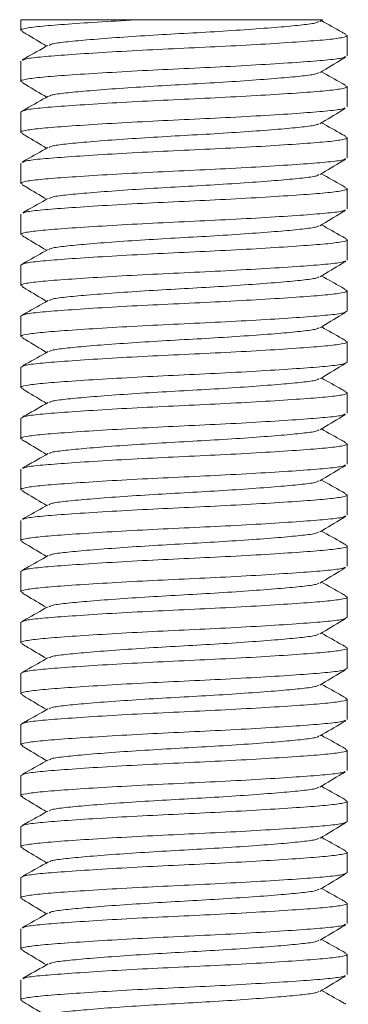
# Model space of a CAD drawing. Header units: millimetres. Extents: x 0 to 210, y 0 to 297.
# Tile 4 of 8: x 70.21 to 74.23, y 158.1 to 170.16. Entities that reach past the tile are written whole.
import ezdxf

# ---------------------------------------------------------------- set-up
doc = ezdxf.new("R2010")
doc.units = ezdxf.units.MM

msp = doc.modelspace()

# ---------------------------------------------------------------- linework, layer by layer
at = {"color": 7, "linetype": 'Continuous', "lineweight": 15}
for p, q in [((70.221, 170.16), (70.221, 170.029)), ((70.221, 170.16), (71.693, 170.16)), ((73.884, 170.136), (73.92, 170.157)), ((74.221, 169.717), (74.221, 169.966)), ((70.221, 169.654), (70.221, 169.404)), ((74.221, 169.092), (74.221, 169.341)), ((70.221, 169.029), (70.221, 168.779)), ((74.221, 168.467), (74.221, 168.716)), ((70.221, 168.404), (70.221, 168.154)), ((74.221, 167.842), (74.221, 168.091)), ((70.221, 167.779), (70.221, 167.529)), ((74.221, 167.217), (74.221, 167.466)), ((70.221, 167.154), (70.221, 166.904)), ((74.221, 166.592), (74.221, 166.841)), ((70.221, 166.529), (70.221, 166.279)), ((74.221, 165.967), (74.221, 166.216)), ((70.221, 165.904), (70.221, 165.654)), ((74.221, 165.342), (74.221, 165.591)), ((70.221, 165.279), (70.221, 165.029)), ((74.221, 164.717), (74.221, 164.966)), ((70.221, 164.654), (70.221, 164.404)), ((74.221, 164.092), (74.221, 164.341)), ((70.221, 164.029), (70.221, 163.779)), ((74.221, 163.467), (74.221, 163.716)), ((70.221, 163.404), (70.221, 163.154)), ((74.221, 162.842), (74.221, 163.091)), ((70.221, 162.779), (70.221, 162.529)), ((74.221, 162.217), (74.221, 162.466)), ((70.221, 162.154), (70.221, 161.904)), ((74.221, 161.592), (74.221, 161.841)), ((70.221, 161.529), (70.221, 161.279)), ((74.221, 160.967), (74.221, 161.216)), ((70.221, 160.904), (70.221, 160.654)), ((74.221, 160.342), (74.221, 160.591)), ((70.221, 160.279), (70.221, 160.029)), ((74.221, 159.717), (74.221, 159.966)), ((70.221, 159.654), (70.221, 159.404)), ((74.221, 159.092), (74.221, 159.341)), ((70.221, 159.029), (70.221, 158.779)), ((74.221, 158.467), (74.221, 158.716)), ((70.221, 158.404), (70.221, 158.154))]:
    msp.add_line(p, q, dxfattribs=at)
for points, knots in [([(71.693, 170.16), (71.528, 170.151), (71.199, 170.133), (70.787, 170.106), (70.468, 170.081), (70.274, 170.057), (70.197, 170.035), (70.234, 170.023), (70.243, 170.021)], [0, 0, 0, 0, 0.188366, 0.376607, 0.561928, 0.747249, 0.939141, 1, 1, 1, 1]), ([(73.87, 170.136), (73.862, 170.131), (73.841, 170.117), (73.684, 170.096), (73.421, 170.071), (73.068, 170.044), (72.657, 170.016), (72.221, 169.992), (71.785, 169.967), (71.374, 169.94), (71.02, 169.912), (70.757, 169.887), (70.596, 169.866), (70.575, 169.851), (70.566, 169.845)], [0, 0, 0, 0, 0.050881, 0.138609, 0.226337, 0.317182, 0.408028, 0.495756, 0.583483, 0.674329, 0.765174, 0.852902, 0.94063, 1, 1, 1, 1]), ([(73.919, 170.16), (73.918, 170.16), (73.917, 170.16), (73.862, 170.16), (73.76, 170.16), (73.614, 170.16), (73.428, 170.16), (73.198, 170.16), (72.932, 170.16), (72.639, 170.16), (72.333, 170.16), (72.017, 170.16), (71.804, 170.16), (71.696, 170.16), (71.693, 170.16)], [0, 0, 0, 0, 0.055178, 0.142448, 0.232233, 0.320082, 0.410027, 0.506436, 0.605647, 0.701974, 0.801086, 0.897555, 0.996427, 1, 1, 1, 1]), ([(74.2, 169.983), (74.186, 169.991), (74.087, 170.046), (73.989, 170.101), (73.905, 170.148)], [0, 0, 0, 0, 0.144308, 1, 1, 1, 1]), ([(70.239, 170.014), (70.254, 170.005), (70.353, 169.946), (70.452, 169.886), (70.536, 169.836)], [0, 0, 0, 0, 0.14588, 1, 1, 1, 1]), ([(70.241, 169.662), (70.252, 169.668), (70.278, 169.684), (70.473, 169.706), (70.787, 169.73), (71.209, 169.758), (71.7, 169.786), (72.221, 169.81), (72.741, 169.835), (73.233, 169.862), (73.653, 169.89), (73.974, 169.914), (74.168, 169.939), (74.245, 169.96), (74.206, 169.973), (74.196, 169.976)], [0, 0, 0, 0, 0.059676, 0.141142, 0.222608, 0.306963, 0.391317, 0.472783, 0.554249, 0.638604, 0.722959, 0.804425, 0.885891, 0.970245, 1, 1, 1, 1]), ([(70.553, 169.845), (70.463, 169.794), (70.357, 169.735), (70.252, 169.676), (70.238, 169.668)], [0, 0, 0, 0, 0.861635, 1, 1, 1, 1]), ([(74.201, 169.709), (74.19, 169.702), (74.165, 169.687), (73.969, 169.665), (73.654, 169.64), (73.232, 169.613), (72.741, 169.585), (72.221, 169.561), (71.7, 169.536), (71.209, 169.508), (70.789, 169.481), (70.468, 169.456), (70.273, 169.432), (70.196, 169.41), (70.235, 169.398), (70.245, 169.395)], [0, 0, 0, 0, 0.061101, 0.142533, 0.223965, 0.308285, 0.392605, 0.474037, 0.555469, 0.639789, 0.724109, 0.805541, 0.886973, 0.971293, 1, 1, 1, 1]), ([(73.889, 169.514), (73.98, 169.568), (74.085, 169.631), (74.19, 169.694), (74.205, 169.703)], [0, 0, 0, 0, 0.859599, 1, 1, 1, 1]), ([(74.199, 169.358), (74.185, 169.366), (74.087, 169.421), (73.989, 169.476), (73.905, 169.523)], [0, 0, 0, 0, 0.143645, 1, 1, 1, 1]), ([(73.876, 169.514), (73.868, 169.508), (73.846, 169.493), (73.685, 169.471), (73.421, 169.446), (73.068, 169.419), (72.657, 169.391), (72.221, 169.367), (71.785, 169.342), (71.374, 169.315), (71.02, 169.287), (70.758, 169.262), (70.601, 169.242), (70.581, 169.228), (70.573, 169.223)], [0, 0, 0, 0, 0.0610534, 0.1488387, 0.236624, 0.327529, 0.4184339, 0.5062192, 0.5940046, 0.6849095, 0.7758144, 0.8635998, 0.9513851, 1, 1, 1, 1]), ([(70.221, 169.029), (70.234, 169.038), (70.261, 169.056), (70.471, 169.081), (70.788, 169.105), (71.209, 169.133), (71.7, 169.161), (72.221, 169.185), (72.741, 169.21), (73.233, 169.237), (73.653, 169.265), (73.974, 169.289), (74.168, 169.314), (74.245, 169.336), (74.206, 169.348), (74.195, 169.351)], [0, 0, 0, 0, 0.082253, 0.161689, 0.241125, 0.323378, 0.405631, 0.485067, 0.564504, 0.646756, 0.729009, 0.808446, 0.887882, 0.970135, 1, 1, 1, 1]), ([(70.241, 169.388), (70.255, 169.379), (70.354, 169.32), (70.452, 169.261), (70.536, 169.211)], [0, 0, 0, 0, 0.14553, 1, 1, 1, 1]), ([(70.559, 169.223), (70.468, 169.172), (70.363, 169.113), (70.258, 169.054), (70.244, 169.046)], [0, 0, 0, 0, 0.865781, 1, 1, 1, 1]), ([(74.194, 169.081), (74.184, 169.076), (74.159, 169.061), (73.968, 169.04), (73.654, 169.015), (73.232, 168.988), (72.741, 168.96), (72.221, 168.936), (71.7, 168.911), (71.209, 168.883), (70.789, 168.856), (70.468, 168.831), (70.274, 168.807), (70.197, 168.786), (70.233, 168.774), (70.241, 168.771)], [0, 0, 0, 0, 0.052828, 0.135329, 0.217829, 0.303255, 0.388682, 0.471182, 0.553683, 0.639109, 0.724536, 0.807036, 0.889537, 0.974963, 1, 1, 1, 1]), ([(73.885, 168.886), (73.975, 168.94), (74.08, 169.003), (74.184, 169.065), (74.198, 169.074)], [0, 0, 0, 0, 0.864862, 1, 1, 1, 1]), ([(73.87, 168.886), (73.862, 168.881), (73.842, 168.867), (73.684, 168.846), (73.421, 168.821), (73.068, 168.794), (72.657, 168.766), (72.221, 168.742), (71.785, 168.717), (71.374, 168.69), (71.02, 168.662), (70.757, 168.637), (70.596, 168.616), (70.575, 168.601), (70.566, 168.595)], [0, 0, 0, 0, 0.051577, 0.139256, 0.226935, 0.31773, 0.408525, 0.496203, 0.583882, 0.674677, 0.765472, 0.853151, 0.940829, 1, 1, 1, 1]), ([(74.201, 168.732), (74.187, 168.74), (74.088, 168.795), (73.99, 168.851), (73.905, 168.898)], [0, 0, 0, 0, 0.144901, 1, 1, 1, 1]), ([(70.238, 168.765), (70.252, 168.756), (70.352, 168.696), (70.451, 168.637), (70.536, 168.586)], [0, 0, 0, 0, 0.146834, 1, 1, 1, 1]), ([(70.242, 168.412), (70.252, 168.418), (70.278, 168.434), (70.473, 168.456), (70.787, 168.48), (71.209, 168.508), (71.7, 168.536), (72.221, 168.56), (72.741, 168.585), (73.233, 168.612), (73.653, 168.64), (73.974, 168.664), (74.168, 168.689), (74.245, 168.71), (74.207, 168.722), (74.197, 168.725)], [0, 0, 0, 0, 0.0594, 0.141048, 0.222696, 0.307239, 0.391782, 0.47343, 0.555078, 0.639621, 0.724164, 0.805812, 0.88746, 0.972003, 1, 1, 1, 1]), ([(70.553, 168.595), (70.463, 168.544), (70.358, 168.485), (70.253, 168.426), (70.238, 168.418)], [0, 0, 0, 0, 0.86195, 1, 1, 1, 1]), ([(74.2, 168.459), (74.19, 168.452), (74.164, 168.437), (73.969, 168.415), (73.654, 168.39), (73.232, 168.363), (72.741, 168.335), (72.221, 168.311), (71.7, 168.286), (71.209, 168.258), (70.789, 168.231), (70.468, 168.206), (70.273, 168.182), (70.196, 168.16), (70.235, 168.148), (70.245, 168.145)], [0, 0, 0, 0, 0.060098, 0.141593, 0.223089, 0.307474, 0.391859, 0.473354, 0.55485, 0.639235, 0.72362, 0.805115, 0.886611, 0.970996, 1, 1, 1, 1]), ([(73.889, 168.263), (73.979, 168.318), (74.084, 168.381), (74.19, 168.444), (74.204, 168.452)], [0, 0, 0, 0, 0.860359, 1, 1, 1, 1]), ([(73.875, 168.264), (73.867, 168.257), (73.846, 168.242), (73.685, 168.221), (73.421, 168.196), (73.068, 168.169), (72.657, 168.141), (72.221, 168.117), (71.785, 168.092), (71.374, 168.065), (71.02, 168.037), (70.757, 168.012), (70.599, 167.992), (70.579, 167.977), (70.571, 167.972)], [0, 0, 0, 0, 0.059526, 0.147083, 0.23464, 0.325308, 0.415976, 0.503533, 0.59109, 0.681759, 0.772427, 0.859984, 0.947541, 1, 1, 1, 1]), ([(74.198, 168.109), (74.184, 168.117), (74.086, 168.172), (73.989, 168.226), (73.905, 168.273)], [0, 0, 0, 0, 0.143394, 1, 1, 1, 1]), ([(70.241, 168.138), (70.255, 168.129), (70.354, 168.07), (70.452, 168.011), (70.536, 167.961)], [0, 0, 0, 0, 0.145431, 1, 1, 1, 1]), ([(70.247, 167.789), (70.257, 167.795), (70.282, 167.81), (70.473, 167.831), (70.787, 167.855), (71.209, 167.883), (71.7, 167.911), (72.221, 167.935), (72.741, 167.96), (73.233, 167.987), (73.653, 168.015), (73.973, 168.039), (74.169, 168.064), (74.245, 168.086), (74.205, 168.098), (74.194, 168.102)], [0, 0, 0, 0, 0.0536689, 0.1354071, 0.2171453, 0.3017818, 0.3864184, 0.4681566, 0.5498948, 0.6345314, 0.7191679, 0.8009061, 0.8826443, 0.9672809, 1, 1, 1, 1]), ([(70.556, 167.972), (70.466, 167.921), (70.361, 167.862), (70.257, 167.804), (70.243, 167.796)], [0, 0, 0, 0, 0.8653605, 1, 1, 1, 1]), ([(74.195, 167.832), (74.185, 167.826), (74.16, 167.811), (73.969, 167.79), (73.654, 167.765), (73.232, 167.738), (72.741, 167.71), (72.221, 167.686), (71.7, 167.661), (71.209, 167.633), (70.789, 167.606), (70.468, 167.581), (70.274, 167.557), (70.197, 167.536), (70.233, 167.524), (70.24, 167.522)], [0, 0, 0, 0, 0.05414, 0.13664, 0.21914, 0.304565, 0.38999, 0.47249, 0.554989, 0.640415, 0.72584, 0.808339, 0.890839, 0.976264, 1, 1, 1, 1]), ([(73.886, 167.636), (73.976, 167.691), (74.08, 167.753), (74.185, 167.816), (74.199, 167.824)], [0, 0, 0, 0, 0.864321, 1, 1, 1, 1]), ([(73.871, 167.637), (73.863, 167.631), (73.842, 167.617), (73.684, 167.596), (73.421, 167.571), (73.068, 167.544), (72.657, 167.516), (72.221, 167.492), (71.785, 167.467), (71.374, 167.44), (71.02, 167.412), (70.757, 167.387), (70.597, 167.366), (70.576, 167.351), (70.567, 167.345)], [0, 0, 0, 0, 0.053254, 0.140875, 0.228497, 0.319232, 0.409968, 0.497589, 0.585211, 0.675946, 0.766682, 0.854303, 0.941925, 1, 1, 1, 1]), ([(74.203, 167.481), (74.188, 167.489), (74.089, 167.545), (73.99, 167.601), (73.905, 167.648)], [0, 0, 0, 0, 0.145535, 1, 1, 1, 1]), ([(70.221, 167.154), (70.234, 167.163), (70.261, 167.181), (70.471, 167.206), (70.788, 167.23), (71.209, 167.258), (71.7, 167.286), (72.221, 167.31), (72.741, 167.335), (73.233, 167.362), (73.653, 167.39), (73.974, 167.414), (74.168, 167.439), (74.245, 167.46), (74.208, 167.472), (74.199, 167.475)], [0, 0, 0, 0, 0.082608, 0.162388, 0.242167, 0.324775, 0.407383, 0.487163, 0.566942, 0.64955, 0.732159, 0.811938, 0.891717, 0.974326, 1, 1, 1, 1]), ([(70.237, 167.515), (70.251, 167.507), (70.351, 167.447), (70.451, 167.387), (70.536, 167.336)], [0, 0, 0, 0, 0.147577, 1, 1, 1, 1]), ([(70.554, 167.345), (70.463, 167.295), (70.358, 167.236), (70.253, 167.177), (70.239, 167.169)], [0, 0, 0, 0, 0.862805, 1, 1, 1, 1]), ([(74.199, 167.208), (74.188, 167.202), (74.163, 167.187), (73.969, 167.165), (73.654, 167.14), (73.232, 167.113), (72.741, 167.085), (72.221, 167.061), (71.7, 167.036), (71.209, 167.008), (70.788, 166.981), (70.468, 166.956), (70.273, 166.932), (70.196, 166.91), (70.236, 166.898), (70.246, 166.894)], [0, 0, 0, 0, 0.058481, 0.139998, 0.221514, 0.305922, 0.390329, 0.471846, 0.553362, 0.637769, 0.722177, 0.803693, 0.88521, 0.969617, 1, 1, 1, 1]), ([(73.888, 167.013), (73.978, 167.067), (74.083, 167.13), (74.189, 167.193), (74.203, 167.202)], [0, 0, 0, 0, 0.861469, 1, 1, 1, 1]), ([(73.874, 167.013), (73.866, 167.007), (73.845, 166.992), (73.685, 166.971), (73.421, 166.946), (73.068, 166.919), (72.657, 166.891), (72.221, 166.867), (71.785, 166.842), (71.374, 166.815), (71.02, 166.787), (70.757, 166.762), (70.599, 166.742), (70.579, 166.727), (70.571, 166.722)], [0, 0, 0, 0, 0.0577013, 0.1454238, 0.2331463, 0.3239862, 0.4148261, 0.5025486, 0.5902711, 0.681111, 0.7719509, 0.8596734, 0.947396, 1, 1, 1, 1]), ([(74.196, 166.86), (74.182, 166.867), (74.085, 166.922), (73.988, 166.977), (73.905, 167.023)], [0, 0, 0, 0, 0.143385, 1, 1, 1, 1]), ([(70.242, 166.887), (70.256, 166.879), (70.354, 166.82), (70.452, 166.761), (70.536, 166.711)], [0, 0, 0, 0, 0.145843, 1, 1, 1, 1]), ([(70.221, 166.529), (70.234, 166.538), (70.261, 166.556), (70.471, 166.581), (70.788, 166.605), (71.209, 166.633), (71.7, 166.661), (72.221, 166.685), (72.741, 166.71), (73.233, 166.737), (73.653, 166.765), (73.973, 166.789), (74.169, 166.814), (74.246, 166.836), (74.204, 166.849), (74.192, 166.852)], [0, 0, 0, 0, 0.08198, 0.161153, 0.240326, 0.322307, 0.404287, 0.48346, 0.562633, 0.644614, 0.726594, 0.805767, 0.88494, 0.96692, 1, 1, 1, 1]), ([(70.556, 166.722), (70.466, 166.671), (70.361, 166.612), (70.257, 166.554), (70.242, 166.546)], [0, 0, 0, 0, 0.865243, 1, 1, 1, 1]), ([(74.221, 166.592), (74.207, 166.582), (74.18, 166.564), (73.97, 166.54), (73.654, 166.515), (73.233, 166.488), (72.741, 166.46), (72.221, 166.436), (71.7, 166.411), (71.209, 166.383), (70.789, 166.356), (70.468, 166.331), (70.274, 166.307), (70.197, 166.286), (70.232, 166.274), (70.24, 166.272)], [0, 0, 0, 0, 0.082874, 0.16291, 0.242946, 0.32582, 0.408694, 0.48873, 0.568767, 0.651641, 0.734515, 0.814551, 0.894587, 0.977461, 1, 1, 1, 1]), ([(73.887, 166.387), (73.977, 166.441), (74.082, 166.504), (74.186, 166.567), (74.201, 166.575)], [0, 0, 0, 0, 0.863413, 1, 1, 1, 1]), ([(73.873, 166.387), (73.865, 166.382), (73.844, 166.367), (73.684, 166.346), (73.421, 166.321), (73.068, 166.294), (72.657, 166.266), (72.221, 166.242), (71.785, 166.217), (71.374, 166.19), (71.02, 166.162), (70.757, 166.137), (70.598, 166.116), (70.577, 166.102), (70.568, 166.096)], [0, 0, 0, 0, 0.055496, 0.143088, 0.230679, 0.321384, 0.412088, 0.499679, 0.587271, 0.677975, 0.768679, 0.85627, 0.943862, 1, 1, 1, 1]), ([(74.203, 166.231), (74.189, 166.239), (74.089, 166.295), (73.99, 166.351), (73.905, 166.398)], [0, 0, 0, 0, 0.145993, 1, 1, 1, 1]), ([(70.236, 166.266), (70.251, 166.257), (70.351, 166.197), (70.451, 166.137), (70.536, 166.086)], [0, 0, 0, 0, 0.147949, 1, 1, 1, 1]), ([(70.221, 165.904), (70.234, 165.913), (70.261, 165.931), (70.471, 165.956), (70.788, 165.98), (71.209, 166.008), (71.7, 166.036), (72.221, 166.06), (72.741, 166.085), (73.233, 166.112), (73.653, 166.14), (73.974, 166.164), (74.168, 166.189), (74.245, 166.21), (74.208, 166.222), (74.2, 166.224)], [0, 0, 0, 0, 0.082702, 0.162571, 0.242441, 0.325142, 0.407844, 0.487713, 0.567583, 0.650284, 0.732986, 0.812855, 0.892725, 0.975426, 1, 1, 1, 1]), ([(70.555, 166.096), (70.464, 166.045), (70.36, 165.986), (70.255, 165.928), (70.241, 165.92)], [0, 0, 0, 0, 0.864055, 1, 1, 1, 1]), ([(74.221, 165.967), (74.207, 165.957), (74.18, 165.939), (73.97, 165.915), (73.654, 165.89), (73.233, 165.863), (72.741, 165.835), (72.221, 165.811), (71.7, 165.786), (71.209, 165.758), (70.788, 165.731), (70.468, 165.706), (70.273, 165.682), (70.196, 165.66), (70.237, 165.647), (70.248, 165.644)], [0, 0, 0, 0, 0.082095, 0.161379, 0.240662, 0.322757, 0.404852, 0.484136, 0.56342, 0.645515, 0.72761, 0.806893, 0.886177, 0.968272, 1, 1, 1, 1]), ([(73.887, 165.762), (73.977, 165.816), (74.082, 165.879), (74.187, 165.942), (74.202, 165.951)], [0, 0, 0, 0, 0.862599, 1, 1, 1, 1]), ([(73.873, 165.762), (73.865, 165.757), (73.844, 165.742), (73.684, 165.721), (73.421, 165.696), (73.068, 165.669), (72.657, 165.641), (72.221, 165.617), (71.785, 165.592), (71.374, 165.565), (71.02, 165.537), (70.757, 165.512), (70.599, 165.492), (70.578, 165.477), (70.57, 165.472)], [0, 0, 0, 0, 0.055756, 0.143602, 0.231448, 0.322415, 0.413382, 0.501228, 0.589074, 0.680041, 0.771008, 0.858854, 0.9467, 1, 1, 1, 1]), ([(74.196, 165.61), (74.182, 165.618), (74.085, 165.672), (73.988, 165.727), (73.905, 165.773)], [0, 0, 0, 0, 0.14347, 1, 1, 1, 1]), ([(70.221, 165.279), (70.234, 165.288), (70.261, 165.306), (70.471, 165.331), (70.788, 165.355), (71.209, 165.383), (71.7, 165.411), (72.221, 165.435), (72.741, 165.46), (73.233, 165.487), (73.653, 165.515), (73.973, 165.539), (74.169, 165.564), (74.246, 165.586), (74.204, 165.599), (74.192, 165.603)], [0, 0, 0, 0, 0.081939, 0.161072, 0.240205, 0.322144, 0.404082, 0.483215, 0.562348, 0.644287, 0.726226, 0.805359, 0.884492, 0.966431, 1, 1, 1, 1]), ([(70.244, 165.636), (70.258, 165.628), (70.355, 165.569), (70.453, 165.511), (70.536, 165.461)], [0, 0, 0, 0, 0.144706, 1, 1, 1, 1]), ([(70.556, 165.472), (70.465, 165.421), (70.361, 165.362), (70.256, 165.303), (70.242, 165.295)], [0, 0, 0, 0, 0.864765, 1, 1, 1, 1]), ([(74.198, 165.333), (74.188, 165.327), (74.162, 165.311), (73.969, 165.29), (73.654, 165.265), (73.232, 165.238), (72.741, 165.21), (72.221, 165.186), (71.7, 165.161), (71.209, 165.133), (70.789, 165.106), (70.468, 165.081), (70.274, 165.057), (70.197, 165.036), (70.232, 165.024), (70.24, 165.022)], [0, 0, 0, 0, 0.058101, 0.140274, 0.222447, 0.307533, 0.39262, 0.474792, 0.556965, 0.642052, 0.727138, 0.809311, 0.891484, 0.97657, 1, 1, 1, 1]), ([(73.888, 165.138), (73.978, 165.192), (74.083, 165.255), (74.188, 165.318), (74.202, 165.326)], [0, 0, 0, 0, 0.862104, 1, 1, 1, 1]), ([(73.874, 165.138), (73.866, 165.132), (73.845, 165.117), (73.685, 165.096), (73.421, 165.071), (73.068, 165.044), (72.657, 165.016), (72.221, 164.992), (71.785, 164.967), (71.374, 164.94), (71.02, 164.912), (70.757, 164.887), (70.599, 164.867), (70.578, 164.852), (70.57, 164.847)], [0, 0, 0, 0, 0.058063, 0.145658, 0.233252, 0.323959, 0.414667, 0.502261, 0.589855, 0.680563, 0.77127, 0.858864, 0.946458, 1, 1, 1, 1]), ([(74.204, 164.981), (74.189, 164.989), (74.09, 165.045), (73.99, 165.1), (73.905, 165.148)], [0, 0, 0, 0, 0.146087, 1, 1, 1, 1]), ([(70.236, 165.015), (70.251, 165.007), (70.351, 164.947), (70.451, 164.887), (70.536, 164.836)], [0, 0, 0, 0, 0.14788, 1, 1, 1, 1]), ([(70.246, 164.664), (70.256, 164.67), (70.282, 164.685), (70.473, 164.706), (70.787, 164.73), (71.209, 164.758), (71.7, 164.786), (72.221, 164.81), (72.741, 164.835), (73.233, 164.862), (73.653, 164.89), (73.974, 164.914), (74.168, 164.939), (74.245, 164.96), (74.208, 164.972), (74.2, 164.974)], [0, 0, 0, 0, 0.054325, 0.136699, 0.219074, 0.304369, 0.389664, 0.472038, 0.554412, 0.639708, 0.725003, 0.807377, 0.889751, 0.975046, 1, 1, 1, 1]), ([(70.556, 164.847), (70.465, 164.796), (70.361, 164.737), (70.257, 164.679), (70.242, 164.671)], [0, 0, 0, 0, 0.865303, 1, 1, 1, 1]), ([(74.197, 164.707), (74.186, 164.701), (74.161, 164.686), (73.969, 164.665), (73.654, 164.64), (73.232, 164.613), (72.741, 164.585), (72.221, 164.561), (71.7, 164.536), (71.209, 164.508), (70.788, 164.481), (70.468, 164.456), (70.273, 164.432), (70.196, 164.41), (70.237, 164.397), (70.248, 164.394)], [0, 0, 0, 0, 0.055725, 0.137322, 0.218919, 0.303409, 0.3879, 0.469497, 0.551094, 0.635584, 0.720074, 0.801671, 0.883268, 0.967759, 1, 1, 1, 1]), ([(73.886, 164.512), (73.977, 164.566), (74.082, 164.629), (74.187, 164.692), (74.201, 164.7)], [0, 0, 0, 0, 0.863183, 1, 1, 1, 1]), ([(73.872, 164.512), (73.864, 164.507), (73.843, 164.492), (73.684, 164.471), (73.421, 164.446), (73.068, 164.419), (72.657, 164.391), (72.221, 164.367), (71.785, 164.342), (71.374, 164.315), (71.02, 164.287), (70.757, 164.262), (70.598, 164.241), (70.577, 164.227), (70.569, 164.221)], [0, 0, 0, 0, 0.055006, 0.142743, 0.23048, 0.321335, 0.41219, 0.499927, 0.587664, 0.678519, 0.769374, 0.857111, 0.944849, 1, 1, 1, 1]), ([(74.198, 164.359), (74.184, 164.367), (74.086, 164.422), (73.989, 164.476), (73.905, 164.523)], [0, 0, 0, 0, 0.144517, 1, 1, 1, 1]), ([(70.243, 164.386), (70.257, 164.378), (70.355, 164.319), (70.453, 164.261), (70.536, 164.211)], [0, 0, 0, 0, 0.144666, 1, 1, 1, 1]), ([(70.244, 164.038), (70.255, 164.044), (70.28, 164.059), (70.473, 164.081), (70.787, 164.105), (71.209, 164.133), (71.7, 164.161), (72.221, 164.185), (72.741, 164.21), (73.233, 164.237), (73.653, 164.265), (73.973, 164.289), (74.169, 164.314), (74.245, 164.336), (74.205, 164.348), (74.194, 164.352)], [0, 0, 0, 0, 0.056461, 0.137986, 0.219511, 0.303927, 0.388343, 0.469868, 0.551393, 0.635809, 0.720225, 0.80175, 0.883275, 0.967691, 1, 1, 1, 1]), ([(70.555, 164.221), (70.464, 164.17), (70.36, 164.111), (70.255, 164.053), (70.24, 164.045)], [0, 0, 0, 0, 0.86374, 1, 1, 1, 1]), ([(74.2, 164.084), (74.189, 164.077), (74.164, 164.062), (73.969, 164.04), (73.654, 164.015), (73.232, 163.988), (72.741, 163.96), (72.221, 163.936), (71.7, 163.911), (71.209, 163.883), (70.789, 163.856), (70.468, 163.831), (70.274, 163.807), (70.197, 163.786), (70.233, 163.774), (70.241, 163.771)], [0, 0, 0, 0, 0.059963, 0.1418812, 0.2237994, 0.3086223, 0.3934453, 0.4753635, 0.5572817, 0.6421046, 0.7269275, 0.8088457, 0.8907639, 0.9755869, 1, 1, 1, 1]), ([(73.889, 163.889), (73.979, 163.943), (74.084, 164.006), (74.189, 164.068), (74.204, 164.077)], [0, 0, 0, 0, 0.860745, 1, 1, 1, 1]), ([(73.876, 163.889), (73.867, 163.883), (73.846, 163.867), (73.685, 163.846), (73.421, 163.821), (73.068, 163.794), (72.657, 163.766), (72.221, 163.742), (71.785, 163.717), (71.374, 163.69), (71.02, 163.662), (70.757, 163.637), (70.6, 163.617), (70.579, 163.603), (70.572, 163.597)], [0, 0, 0, 0, 0.060077, 0.147708, 0.235339, 0.326084, 0.416829, 0.50446, 0.592091, 0.682837, 0.773582, 0.861213, 0.948844, 1, 1, 1, 1]), ([(74.203, 163.731), (74.189, 163.739), (74.089, 163.795), (73.99, 163.851), (73.905, 163.898)], [0, 0, 0, 0, 0.145775, 1, 1, 1, 1]), ([(70.237, 163.765), (70.252, 163.756), (70.352, 163.696), (70.451, 163.637), (70.536, 163.586)], [0, 0, 0, 0, 0.147395, 1, 1, 1, 1]), ([(70.221, 163.404), (70.234, 163.413), (70.261, 163.431), (70.471, 163.456), (70.788, 163.48), (71.209, 163.508), (71.7, 163.536), (72.221, 163.56), (72.741, 163.585), (73.233, 163.612), (73.653, 163.64), (73.974, 163.664), (74.168, 163.689), (74.245, 163.71), (74.208, 163.722), (74.2, 163.724)], [0, 0, 0, 0, 0.0827, 0.162567, 0.242435, 0.325135, 0.407835, 0.487702, 0.56757, 0.65027, 0.73297, 0.812837, 0.892705, 0.975405, 1, 1, 1, 1]), ([(70.557, 163.598), (70.467, 163.547), (70.362, 163.488), (70.258, 163.429), (70.244, 163.422)], [0, 0, 0, 0, 0.866167, 1, 1, 1, 1]), ([(74.197, 163.457), (74.186, 163.451), (74.161, 163.436), (73.969, 163.415), (73.654, 163.39), (73.232, 163.363), (72.741, 163.335), (72.221, 163.311), (71.7, 163.286), (71.209, 163.258), (70.788, 163.231), (70.468, 163.206), (70.273, 163.182), (70.196, 163.16), (70.236, 163.148), (70.247, 163.144)], [0, 0, 0, 0, 0.0555373, 0.137263, 0.2189886, 0.3036122, 0.3882357, 0.4699613, 0.551687, 0.6363105, 0.7209341, 0.8026597, 0.8843854, 0.9690089, 1, 1, 1, 1]), ([(73.886, 163.262), (73.977, 163.316), (74.082, 163.379), (74.186, 163.442), (74.201, 163.45)], [0, 0, 0, 0, 0.8633439, 1, 1, 1, 1]), ([(73.872, 163.262), (73.864, 163.256), (73.843, 163.242), (73.684, 163.221), (73.421, 163.196), (73.068, 163.169), (72.657, 163.141), (72.221, 163.117), (71.785, 163.092), (71.374, 163.065), (71.02, 163.037), (70.757, 163.012), (70.597, 162.991), (70.576, 162.976), (70.568, 162.971)], [0, 0, 0, 0, 0.054774, 0.142344, 0.229914, 0.320596, 0.411278, 0.498848, 0.586418, 0.6771, 0.767782, 0.855352, 0.942922, 1, 1, 1, 1]), ([(74.199, 163.108), (74.185, 163.116), (74.087, 163.171), (73.989, 163.226), (73.905, 163.273)], [0, 0, 0, 0, 0.1439042, 1, 1, 1, 1]), ([(70.242, 163.137), (70.256, 163.128), (70.355, 163.07), (70.453, 163.011), (70.536, 162.961)], [0, 0, 0, 0, 0.144778, 1, 1, 1, 1]), ([(70.221, 162.779), (70.234, 162.788), (70.261, 162.806), (70.471, 162.831), (70.788, 162.855), (71.209, 162.883), (71.7, 162.911), (72.221, 162.935), (72.741, 162.96), (73.233, 162.987), (73.653, 163.015), (73.974, 163.039), (74.168, 163.064), (74.245, 163.086), (74.206, 163.098), (74.195, 163.101)], [0, 0, 0, 0, 0.082234, 0.161652, 0.24107, 0.323304, 0.405538, 0.484956, 0.564374, 0.646608, 0.728842, 0.808259, 0.887677, 0.969911, 1, 1, 1, 1]), ([(70.554, 162.971), (70.463, 162.92), (70.358, 162.861), (70.253, 162.802), (70.239, 162.794)], [0, 0, 0, 0, 0.862668, 1, 1, 1, 1]), ([(74.221, 162.842), (74.207, 162.832), (74.18, 162.814), (73.97, 162.79), (73.654, 162.765), (73.233, 162.738), (72.741, 162.71), (72.221, 162.686), (71.7, 162.661), (71.209, 162.633), (70.789, 162.606), (70.468, 162.581), (70.274, 162.557), (70.197, 162.536), (70.234, 162.524), (70.242, 162.521)], [0, 0, 0, 0, 0.082633, 0.162436, 0.24224, 0.324873, 0.407506, 0.487309, 0.567113, 0.649746, 0.732379, 0.812182, 0.891986, 0.974619, 1, 1, 1, 1]), ([(73.889, 162.639), (73.98, 162.693), (74.085, 162.756), (74.19, 162.819), (74.205, 162.828)], [0, 0, 0, 0, 0.8597948, 1, 1, 1, 1]), ([(74.202, 162.481), (74.188, 162.489), (74.089, 162.545), (73.99, 162.601), (73.905, 162.648)], [0, 0, 0, 0, 0.145119, 1, 1, 1, 1]), ([(73.876, 162.639), (73.868, 162.633), (73.847, 162.618), (73.685, 162.596), (73.421, 162.571), (73.068, 162.544), (72.657, 162.516), (72.221, 162.492), (71.785, 162.467), (71.374, 162.44), (71.02, 162.412), (70.758, 162.387), (70.601, 162.367), (70.58, 162.353), (70.573, 162.348)], [0, 0, 0, 0, 0.0612738, 0.1489683, 0.2366627, 0.3274735, 0.4182844, 0.5059788, 0.5936733, 0.6844841, 0.7752949, 0.8629894, 0.9506838, 1, 1, 1, 1]), ([(70.221, 162.154), (70.234, 162.163), (70.261, 162.181), (70.471, 162.206), (70.788, 162.23), (71.209, 162.258), (71.7, 162.286), (72.221, 162.31), (72.741, 162.335), (73.233, 162.362), (73.653, 162.39), (73.974, 162.414), (74.168, 162.439), (74.245, 162.46), (74.208, 162.472), (74.199, 162.475)], [0, 0, 0, 0, 0.082601, 0.162374, 0.242147, 0.324748, 0.40735, 0.487122, 0.566895, 0.649496, 0.732098, 0.81187, 0.891643, 0.974244, 1, 1, 1, 1]), ([(70.238, 162.514), (70.253, 162.505), (70.352, 162.446), (70.452, 162.387), (70.536, 162.336)], [0, 0, 0, 0, 0.146672, 1, 1, 1, 1]), ([(70.558, 162.348), (70.468, 162.297), (70.364, 162.239), (70.259, 162.18), (70.245, 162.172)], [0, 0, 0, 0, 0.866678, 1, 1, 1, 1]), ([(74.221, 162.217), (74.207, 162.207), (74.18, 162.189), (73.97, 162.165), (73.654, 162.14), (73.233, 162.113), (72.741, 162.085), (72.221, 162.061), (71.7, 162.036), (71.209, 162.008), (70.789, 161.981), (70.468, 161.956), (70.273, 161.932), (70.196, 161.91), (70.235, 161.898), (70.245, 161.895)], [0, 0, 0, 0, 0.082381, 0.161942, 0.241502, 0.323883, 0.406265, 0.485825, 0.565385, 0.647766, 0.730148, 0.809708, 0.889268, 0.971649, 1, 1, 1, 1]), ([(73.884, 162.011), (73.975, 162.065), (74.08, 162.128), (74.185, 162.191), (74.2, 162.2)], [0, 0, 0, 0, 0.863849, 1, 1, 1, 1]), ([(73.87, 162.011), (73.862, 162.006), (73.841, 161.992), (73.684, 161.971), (73.421, 161.946), (73.068, 161.919), (72.657, 161.891), (72.221, 161.867), (71.785, 161.842), (71.374, 161.815), (71.02, 161.787), (70.757, 161.762), (70.596, 161.741), (70.575, 161.726), (70.567, 161.72)], [0, 0, 0, 0, 0.051132, 0.138901, 0.226669, 0.317557, 0.408445, 0.496214, 0.583983, 0.674871, 0.765758, 0.853527, 0.941296, 1, 1, 1, 1]), ([(74.199, 161.858), (74.185, 161.866), (74.087, 161.921), (73.989, 161.976), (73.905, 162.023)], [0, 0, 0, 0, 0.143977, 1, 1, 1, 1]), ([(70.221, 161.529), (70.234, 161.538), (70.261, 161.556), (70.471, 161.581), (70.788, 161.605), (71.209, 161.633), (71.7, 161.661), (72.221, 161.685), (72.741, 161.71), (73.233, 161.737), (73.653, 161.765), (73.974, 161.789), (74.168, 161.814), (74.245, 161.836), (74.206, 161.848), (74.195, 161.851)], [0, 0, 0, 0, 0.082251, 0.161686, 0.24112, 0.323371, 0.405623, 0.485057, 0.564492, 0.646743, 0.728994, 0.808429, 0.887863, 0.970114, 1, 1, 1, 1]), ([(70.241, 161.888), (70.255, 161.879), (70.354, 161.82), (70.452, 161.761), (70.536, 161.711)], [0, 0, 0, 0, 0.145143, 1, 1, 1, 1]), ([(70.553, 161.72), (70.463, 161.669), (70.358, 161.61), (70.253, 161.551), (70.238, 161.543)], [0, 0, 0, 0, 0.861892, 1, 1, 1, 1]), ([(74.202, 161.584), (74.191, 161.578), (74.165, 161.562), (73.969, 161.54), (73.654, 161.515), (73.232, 161.488), (72.741, 161.46), (72.221, 161.436), (71.7, 161.411), (71.209, 161.383), (70.789, 161.356), (70.468, 161.331), (70.273, 161.307), (70.196, 161.285), (70.235, 161.273), (70.244, 161.27)], [0, 0, 0, 0, 0.0614301, 0.142919, 0.2244078, 0.3087862, 0.3931646, 0.4746535, 0.5561423, 0.6405207, 0.7248991, 0.8063879, 0.8878768, 0.9722552, 1, 1, 1, 1]), ([(73.889, 161.389), (73.98, 161.443), (74.085, 161.506), (74.191, 161.569), (74.205, 161.578)], [0, 0, 0, 0, 0.8593985, 1, 1, 1, 1]), ([(73.877, 161.389), (73.868, 161.383), (73.847, 161.368), (73.685, 161.346), (73.421, 161.321), (73.068, 161.294), (72.657, 161.266), (72.221, 161.242), (71.785, 161.217), (71.374, 161.19), (71.02, 161.162), (70.758, 161.137), (70.601, 161.117), (70.581, 161.103), (70.573, 161.098)], [0, 0, 0, 0, 0.061592, 0.149338, 0.237084, 0.327948, 0.418812, 0.506558, 0.594304, 0.685168, 0.776032, 0.863777, 0.951523, 1, 1, 1, 1]), ([(74.201, 161.232), (74.187, 161.24), (74.088, 161.296), (73.989, 161.351), (73.905, 161.398)], [0, 0, 0, 0, 0.14428, 1, 1, 1, 1]), ([(70.221, 160.904), (70.234, 160.913), (70.261, 160.931), (70.471, 160.956), (70.788, 160.98), (71.209, 161.008), (71.7, 161.036), (72.221, 161.06), (72.741, 161.085), (73.233, 161.112), (73.653, 161.14), (73.974, 161.164), (74.168, 161.189), (74.245, 161.21), (74.207, 161.222), (74.197, 161.225)], [0, 0, 0, 0, 0.082441, 0.162059, 0.241678, 0.324119, 0.40656, 0.486178, 0.565797, 0.648238, 0.730679, 0.810297, 0.889916, 0.972357, 1, 1, 1, 1]), ([(70.24, 161.263), (70.254, 161.255), (70.353, 161.196), (70.452, 161.136), (70.536, 161.086)], [0, 0, 0, 0, 0.145966, 1, 1, 1, 1]), ([(70.559, 161.098), (70.468, 161.047), (70.364, 160.989), (70.259, 160.93), (70.246, 160.922)], [0, 0, 0, 0, 0.8668298, 1, 1, 1, 1]), ([(74.194, 160.956), (74.184, 160.95), (74.159, 160.936), (73.968, 160.915), (73.654, 160.89), (73.232, 160.863), (72.741, 160.835), (72.221, 160.811), (71.7, 160.786), (71.209, 160.758), (70.789, 160.731), (70.468, 160.706), (70.274, 160.682), (70.197, 160.66), (70.234, 160.648), (70.243, 160.646)], [0, 0, 0, 0, 0.0523251, 0.1346909, 0.2170566, 0.302343, 0.3876294, 0.4699951, 0.5523609, 0.6376472, 0.7229336, 0.8052993, 0.8876651, 0.9729515, 1, 1, 1, 1]), ([(73.884, 160.761), (73.975, 160.815), (74.079, 160.878), (74.184, 160.94), (74.198, 160.949)], [0, 0, 0, 0, 0.865007, 1, 1, 1, 1]), ([(73.87, 160.761), (73.862, 160.756), (73.841, 160.742), (73.684, 160.721), (73.421, 160.696), (73.068, 160.669), (72.657, 160.641), (72.221, 160.617), (71.785, 160.592), (71.374, 160.565), (71.02, 160.537), (70.757, 160.512), (70.596, 160.491), (70.575, 160.476), (70.566, 160.47)], [0, 0, 0, 0, 0.050881, 0.138609, 0.226337, 0.317182, 0.408028, 0.495756, 0.583483, 0.674329, 0.765174, 0.852902, 0.94063, 1, 1, 1, 1]), ([(74.2, 160.608), (74.186, 160.616), (74.087, 160.671), (73.989, 160.726), (73.905, 160.773)], [0, 0, 0, 0, 0.144308, 1, 1, 1, 1]), ([(70.221, 160.279), (70.234, 160.288), (70.261, 160.306), (70.471, 160.331), (70.788, 160.355), (71.209, 160.383), (71.7, 160.411), (72.221, 160.435), (72.741, 160.46), (73.233, 160.487), (73.653, 160.515), (73.974, 160.539), (74.168, 160.564), (74.245, 160.585), (74.206, 160.598), (74.196, 160.601)], [0, 0, 0, 0, 0.082323, 0.161827, 0.241331, 0.323654, 0.405977, 0.485481, 0.564985, 0.647308, 0.729631, 0.809135, 0.888639, 0.970962, 1, 1, 1, 1]), ([(70.239, 160.639), (70.254, 160.63), (70.353, 160.571), (70.452, 160.511), (70.536, 160.461)], [0, 0, 0, 0, 0.14588, 1, 1, 1, 1]), ([(70.553, 160.47), (70.463, 160.419), (70.357, 160.36), (70.252, 160.301), (70.238, 160.293)], [0, 0, 0, 0, 0.861635, 1, 1, 1, 1]), ([(74.221, 160.342), (74.207, 160.332), (74.18, 160.314), (73.97, 160.29), (73.654, 160.265), (73.233, 160.238), (72.741, 160.21), (72.221, 160.186), (71.7, 160.161), (71.209, 160.133), (70.789, 160.106), (70.468, 160.081), (70.273, 160.057), (70.196, 160.035), (70.235, 160.023), (70.245, 160.02)], [0, 0, 0, 0, 0.082406, 0.161991, 0.241575, 0.323981, 0.406388, 0.485972, 0.565556, 0.647963, 0.730369, 0.809954, 0.889538, 0.971944, 1, 1, 1, 1]), ([(73.889, 160.139), (73.98, 160.193), (74.085, 160.256), (74.19, 160.319), (74.205, 160.328)], [0, 0, 0, 0, 0.859599, 1, 1, 1, 1]), ([(73.876, 160.139), (73.868, 160.133), (73.846, 160.118), (73.685, 160.096), (73.421, 160.071), (73.068, 160.044), (72.657, 160.016), (72.221, 159.992), (71.785, 159.967), (71.374, 159.94), (71.02, 159.912), (70.758, 159.887), (70.601, 159.867), (70.581, 159.853), (70.573, 159.848)], [0, 0, 0, 0, 0.061053, 0.148839, 0.236624, 0.327529, 0.418434, 0.506219, 0.594005, 0.684909, 0.775814, 0.8636, 0.951385, 1, 1, 1, 1]), ([(74.199, 159.983), (74.185, 159.991), (74.087, 160.046), (73.989, 160.101), (73.905, 160.148)], [0, 0, 0, 0, 0.143645, 1, 1, 1, 1]), ([(70.241, 160.013), (70.255, 160.004), (70.354, 159.945), (70.452, 159.886), (70.536, 159.836)], [0, 0, 0, 0, 0.14553, 1, 1, 1, 1]), ([(70.221, 159.654), (70.234, 159.663), (70.261, 159.681), (70.471, 159.706), (70.788, 159.73), (71.209, 159.758), (71.7, 159.786), (72.221, 159.81), (72.741, 159.835), (73.233, 159.862), (73.653, 159.89), (73.974, 159.914), (74.168, 159.939), (74.245, 159.961), (74.206, 159.973), (74.195, 159.976)], [0, 0, 0, 0, 0.082253, 0.161689, 0.241125, 0.323378, 0.405631, 0.485067, 0.564504, 0.646756, 0.729009, 0.808446, 0.887882, 0.970135, 1, 1, 1, 1]), ([(70.559, 159.848), (70.468, 159.797), (70.363, 159.738), (70.258, 159.679), (70.244, 159.671)], [0, 0, 0, 0, 0.865781, 1, 1, 1, 1]), ([(74.221, 159.717), (74.207, 159.707), (74.18, 159.689), (73.97, 159.665), (73.654, 159.64), (73.233, 159.613), (72.741, 159.585), (72.221, 159.561), (71.7, 159.536), (71.209, 159.508), (70.789, 159.481), (70.468, 159.456), (70.274, 159.432), (70.197, 159.411), (70.233, 159.399), (70.241, 159.396)], [0, 0, 0, 0, 0.082729, 0.162626, 0.242522, 0.325251, 0.407981, 0.487877, 0.567773, 0.650502, 0.733232, 0.813128, 0.893024, 0.975754, 1, 1, 1, 1]), ([(73.885, 159.511), (73.975, 159.565), (74.08, 159.628), (74.184, 159.69), (74.198, 159.699)], [0, 0, 0, 0, 0.864862, 1, 1, 1, 1]), ([(73.87, 159.511), (73.862, 159.506), (73.842, 159.492), (73.684, 159.471), (73.421, 159.446), (73.068, 159.419), (72.657, 159.391), (72.221, 159.367), (71.785, 159.342), (71.374, 159.315), (71.02, 159.287), (70.757, 159.262), (70.596, 159.241), (70.575, 159.226), (70.566, 159.22)], [0, 0, 0, 0, 0.051577, 0.139256, 0.226935, 0.31773, 0.408525, 0.496203, 0.583882, 0.674677, 0.765472, 0.853151, 0.940829, 1, 1, 1, 1]), ([(74.201, 159.357), (74.187, 159.365), (74.088, 159.42), (73.99, 159.476), (73.905, 159.523)], [0, 0, 0, 0, 0.144901, 1, 1, 1, 1]), ([(70.238, 159.39), (70.252, 159.381), (70.352, 159.321), (70.451, 159.262), (70.536, 159.211)], [0, 0, 0, 0, 0.146834, 1, 1, 1, 1]), ([(70.242, 159.037), (70.252, 159.043), (70.278, 159.059), (70.473, 159.081), (70.787, 159.105), (71.209, 159.133), (71.7, 159.161), (72.221, 159.185), (72.741, 159.21), (73.233, 159.237), (73.653, 159.265), (73.974, 159.289), (74.168, 159.314), (74.245, 159.335), (74.207, 159.347), (74.197, 159.35)], [0, 0, 0, 0, 0.0593998, 0.1410477, 0.2226957, 0.3072388, 0.391782, 0.4734299, 0.5550779, 0.639621, 0.7241641, 0.8058121, 0.8874601, 0.9720032, 1, 1, 1, 1]), ([(70.553, 159.22), (70.463, 159.169), (70.358, 159.11), (70.253, 159.051), (70.238, 159.043)], [0, 0, 0, 0, 0.86195, 1, 1, 1, 1]), ([(74.2, 159.084), (74.19, 159.077), (74.164, 159.062), (73.969, 159.04), (73.654, 159.015), (73.232, 158.988), (72.741, 158.96), (72.221, 158.936), (71.7, 158.911), (71.209, 158.883), (70.789, 158.856), (70.468, 158.831), (70.273, 158.807), (70.196, 158.785), (70.235, 158.773), (70.245, 158.77)], [0, 0, 0, 0, 0.060098, 0.141593, 0.223089, 0.307474, 0.391859, 0.473354, 0.55485, 0.639235, 0.72362, 0.805115, 0.886611, 0.970996, 1, 1, 1, 1]), ([(73.889, 158.888), (73.979, 158.943), (74.084, 159.006), (74.19, 159.069), (74.204, 159.077)], [0, 0, 0, 0, 0.860359, 1, 1, 1, 1]), ([(73.875, 158.889), (73.867, 158.882), (73.846, 158.867), (73.685, 158.846), (73.421, 158.821), (73.068, 158.794), (72.657, 158.766), (72.221, 158.742), (71.785, 158.717), (71.374, 158.69), (71.02, 158.662), (70.757, 158.637), (70.599, 158.617), (70.579, 158.602), (70.571, 158.597)], [0, 0, 0, 0, 0.059526, 0.147083, 0.23464, 0.325308, 0.415976, 0.503533, 0.59109, 0.681759, 0.772427, 0.859984, 0.947541, 1, 1, 1, 1]), ([(74.198, 158.734), (74.184, 158.742), (74.086, 158.797), (73.989, 158.851), (73.905, 158.898)], [0, 0, 0, 0, 0.143394, 1, 1, 1, 1]), ([(70.241, 158.763), (70.255, 158.754), (70.354, 158.695), (70.452, 158.636), (70.536, 158.586)], [0, 0, 0, 0, 0.145431, 1, 1, 1, 1]), ([(70.247, 158.414), (70.257, 158.42), (70.282, 158.435), (70.473, 158.456), (70.787, 158.48), (71.209, 158.508), (71.7, 158.536), (72.221, 158.56), (72.741, 158.585), (73.233, 158.612), (73.653, 158.64), (73.973, 158.664), (74.169, 158.689), (74.245, 158.711), (74.205, 158.723), (74.194, 158.727)], [0, 0, 0, 0, 0.053669, 0.135407, 0.217145, 0.301782, 0.386418, 0.468157, 0.549895, 0.634531, 0.719168, 0.800906, 0.882644, 0.967281, 1, 1, 1, 1]), ([(70.556, 158.597), (70.466, 158.546), (70.361, 158.487), (70.257, 158.429), (70.243, 158.421)], [0, 0, 0, 0, 0.865361, 1, 1, 1, 1]), ([(74.195, 158.457), (74.185, 158.451), (74.16, 158.436), (73.969, 158.415), (73.654, 158.39), (73.232, 158.363), (72.741, 158.335), (72.221, 158.311), (71.7, 158.286), (71.209, 158.258), (70.789, 158.231), (70.468, 158.206), (70.274, 158.182), (70.197, 158.161), (70.233, 158.149), (70.24, 158.147)], [0, 0, 0, 0, 0.05414, 0.13664, 0.21914, 0.304565, 0.38999, 0.47249, 0.554989, 0.640415, 0.72584, 0.808339, 0.890839, 0.976264, 1, 1, 1, 1]), ([(73.886, 158.261), (73.976, 158.316), (74.08, 158.378), (74.185, 158.441), (74.199, 158.449)], [0, 0, 0, 0, 0.864321, 1, 1, 1, 1]), ([(73.871, 158.262), (73.863, 158.256), (73.842, 158.242), (73.684, 158.221), (73.421, 158.196), (73.068, 158.169), (72.657, 158.141), (72.221, 158.117), (71.785, 158.092), (71.374, 158.065), (71.02, 158.037), (70.757, 158.012), (70.597, 157.991), (70.576, 157.976), (70.567, 157.97)], [0, 0, 0, 0, 0.053254, 0.140875, 0.228497, 0.319232, 0.409968, 0.497589, 0.585211, 0.675946, 0.766682, 0.854303, 0.941925, 1, 1, 1, 1]), ([(74.203, 158.106), (74.188, 158.114), (74.089, 158.17), (73.99, 158.226), (73.905, 158.273)], [0, 0, 0, 0, 0.1455354, 1, 1, 1, 1]), ([(70.237, 158.14), (70.251, 158.132), (70.351, 158.072), (70.451, 158.012), (70.536, 157.961)], [0, 0, 0, 0, 0.147577, 1, 1, 1, 1])]:
    msp.add_open_spline(points, degree=3, knots=knots, dxfattribs=at)

doc.saveas('drawing.dxf')
